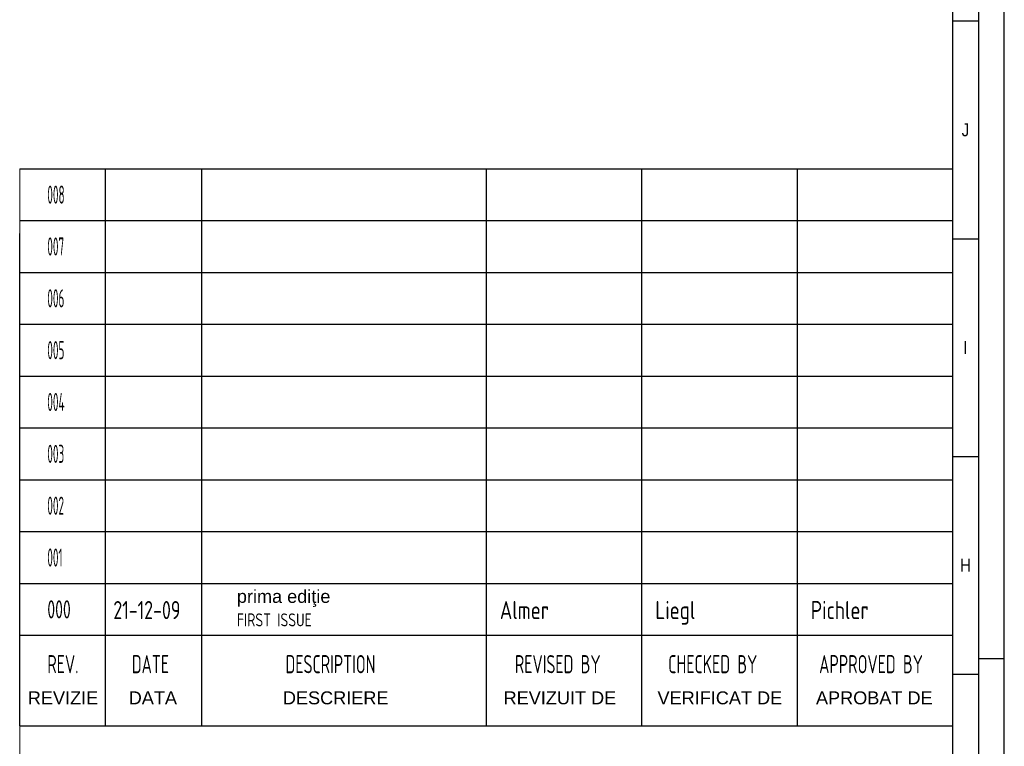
# Paper-space layout 'Layout1' of a CAD drawing. Extents: x 0 to 1427, y 0 to 841.
# Tile 4 of 5: x 1237 to 1427, y 280 to 420. Entities that reach past the tile are written whole.
import ezdxf
from ezdxf.enums import TextEntityAlignment as Align

# ---------------------------------------------------------------- set-up
doc = ezdxf.new("R2010")
doc.units = 0
doc.header["$LTSCALE"] = 12
doc.header["$MEASUREMENT"] = 0
doc.linetypes.add('SOLID_THICK', pattern=[0])
doc.linetypes.add('SOLID_THIN', pattern=[0])
doc.layers.get('0').update_dxf_attribs({"linetype": 'CONTINUOUS'})
doc.layers.get('Defpoints').update_dxf_attribs({"linetype": 'CONTINUOUS'})
for name, color, linetype in [('AE-Schriftkopf', 7, 'CONTINUOUS'), ('TB_AE&E_NUMBER', 4, 'CONTINUOUS'), ('TB_TB3', 7, 'CONTINUOUS'), ('TB_Text1', 4, 'CONTINUOUS'), ('TB_Text2', 3, 'CONTINUOUS'), ('TB_Text4', 7, 'CONTINUOUS'), ('TEXT', 7, 'CONTINUOUS')]:
    doc.layers.add(name, color=color, linetype=linetype)
doc.layers.add('AM_0', color=7, linetype='CONTINUOUS', lineweight=50)
doc.layers.add('STEEL_STRUCTURE', color=8, linetype='CONTINUOUS', lineweight=13)
doc.styles.add('Arial', font='arial.ttf')
doc.styles.add('PLAIN_SMALL', font='arial.ttf', dxfattribs={"width": 0.75})
doc.styles.add('REV', font='isocp.shx', dxfattribs={"width": 0.7})
doc.styles.add('REV_RUM', font='arial.ttf')
doc.styles.add('Schriftkopf', font='isocp.shx')
doc.styles.add('Schriftkopf_allg', font='isocp.shx', dxfattribs={"width": 0.7})
doc.styles.add('Schriftkopf_RUM', font='arial.ttf')
doc.styles.get("Standard").update_dxf_attribs({"font": 'medtext', "width": 0.75})

# ---------------------------------------------------------------- blocks, each defined once
blk = doc.blocks.new('SCHRIFTKOPF_AEE_SUB')
at = {"layer": 'Defpoints', "color": 7}
blk.add_line((3611.27, 1057.5), (3611.27, 1062.5), dxfattribs=at)
at = {"layer": 'STEEL_STRUCTURE', "ltscale": 2}
blk.add_lwpolyline([(3611.27, 1165), (3791.27, 1165), (3791.27, 783.5), (3611.27, 783.5)], close=True, dxfattribs=at)
at = {"layer": 'TB_TB3', "lineweight": 25}
blk.add_line((3611.27, 1165), (3791.27, 1165), dxfattribs=at)
at = {"layer": 'TB_TB3', "color": 7, "lineweight": 25}
for p, q in [((3611.27, 1165), (3791.27, 1165)), ((3611.27, 1165), (3791.27, 1165)), ((3627.83, 1057.5), (3627.83, 1165)), ((3646.39, 1057.5), (3646.39, 1165)), ((3701.27, 1165), (3701.27, 1057.5)), ((3731.27, 1165), (3731.27, 1057.5)), ((3761.27, 1165), (3761.27, 1057.5)), ((3611.27, 1155), (3791.27, 1155)), ((3611.27, 1057.5), (3611.27, 1152.5)), ((3791.27, 1152.5), (3791.27, 1057.5)), ((3611.27, 1145), (3791.27, 1145)), ((3611.27, 1135), (3791.27, 1135)), ((3611.27, 1125), (3791.27, 1125)), ((3611.27, 1115), (3791.27, 1115)), ((3611.27, 1105), (3791.27, 1105)), ((3611.27, 1095), (3791.27, 1095)), ((3611.27, 1085), (3791.27, 1085)), ((3611.27, 1075), (3791.27, 1075)), ((3611.27, 1057.5), (3791.27, 1057.5))]:
    blk.add_line(p, q, dxfattribs=at)
at = {"layer": 'AE-Schriftkopf', "color": 7, "width": 0.7}
blk.add_attdef('2009', text='', height=3.5, dxfattribs=at).set_placement((3663.18, 917.53), align=Align.MIDDLE)
at = {"layer": 'AE-Schriftkopf', "color": 7, "lineweight": 35, "style": 'Schriftkopf', "width": 0.7}
for tag, p in [('FORMAT', (3615.17, 843.5)), ('MASSTAB', (3643.17, 843.5)), ('MASSTAB_2', (3683.17, 789.06))]:
    blk.add_attdef(tag, p, '', height=3.5, dxfattribs=at)
at = {"layer": 'TB_AE&E_NUMBER', "color": 7, "lineweight": 70, "style": 'Schriftkopf', "width": 0.96}
for tag, p in [('ZEICHNUNGSNR', (3679.57, 842.42)), ('REV', (3762.38, 842.42))]:
    blk.add_attdef(tag, p, '', height=4.88, dxfattribs=at)
at = {"layer": 'TB_Text1', "color": 7, "lineweight": 70, "style": 'Schriftkopf_allg'}
blk.add_attdef('DRAWING_NO_CLIENT', text='', height=5, dxfattribs=at).set_placement((3701.27, 1009.14), align=Align.CENTER)
at = {"layer": 'TB_Text1', "color": 7, "lineweight": 50, "style": 'Schriftkopf', "width": 0.85}
for tag, p in [('TKF_DRAWING', (3738.79, 909.37)), ('DRAWING_NO/PARTSLIST', (3738.79, 887.46))]:
    blk.add_attdef(tag, p, '', height=3.5, dxfattribs=at)
at = {"layer": 'TB_Text1', "color": 7, "lineweight": 35, "style": 'Schriftkopf_allg'}
blk.add_attdef('DRAWING_NO_CLIENT_2', text='', height=3, dxfattribs=at).set_placement((3750.16, 784.46), align=Align.CENTER)
at = {"layer": 'TB_Text2', "color": 7, "lineweight": 50}
for tag, p, height, style in [('DESCRIPTION_REV8_RUM', (3653.17, 1161.25), 2.5, 'REV_RUM'), ('DESCRIPTION_REV7_RUM', (3653.17, 1151.25), 2.5, 'REV_RUM'), ('DESCRIPTION_REV6_RUM', (3653.17, 1141.25), 2.5, 'REV_RUM'), ('DESCRIPTION_REV5_RUM', (3653.17, 1131.25), 2.5, 'REV_RUM'), ('DESCRIPTION_REV4_RUM', (3653.17, 1121.25), 2.5, 'REV_RUM'), ('DESCRIPTION_REV3_RUM', (3653.17, 1111.25), 2.5, 'REV_RUM'), ('DESCRIPTION_REV2_RUM', (3653.17, 1101.25), 2.5, 'REV_RUM'), ('DESCRIPTION_REV1_RUM', (3653.17, 1091.25), 2.5, 'REV_RUM'), ('DESCRIPTION_REV0_RUM', (3653.17, 1081.25), 2.5, 'REV_RUM'), ('BENENNUNG-KKS_RUM', (3701.27, 991.48), 3.5, 'Schriftkopf_RUM'), ('BENENNUNG1_RUM', (3701.27, 985.98), 3.5, 'Schriftkopf_RUM'), ('BENENNUNG2_RUM', (3701.27, 980.48), 3.5, 'Schriftkopf_RUM'), ('BENENNUNG3_RUM', (3701.27, 974.98), 3.5, 'Schriftkopf_RUM'), ('BENENNUNG4_RUM', (3701.27, 969.48), 3.5, 'Schriftkopf_RUM'), ('BENENNUNG-KKS_RUM', (3697.56, 881.74), 3.5, 'Schriftkopf_RUM'), ('BENENNUNG1_RUM', (3697.56, 870.74), 3.5, 'Schriftkopf_RUM'), ('BENENNUNG2_RUM', (3697.56, 859.74), 3.5, 'Schriftkopf_RUM'), ('BENENNUNG5_RUM', (3721.97, 795.33), 3, 'Schriftkopf_RUM'), ('BENENNUNG6_RUM', (3721.97, 790.52), 3, 'Schriftkopf_RUM')]:
    blk.add_attdef(tag, p, '', height=height, dxfattribs=dict(at, style=style))
at = {"layer": 'TB_Text2', "color": 7, "lineweight": 50, "style": 'Schriftkopf'}
for tag, p, height, width in [('REV_LINE_008', (3616.6, 1158.25), 3.5, 0.5), ('DATE_REV8', (3629.33, 1158.12), 3.5, 0.5), ('REV_BY_REV8', (3703.92, 1158.12), 3.5, 0.85), ('CHECK_BY_REV8', (3733.92, 1158.12), 3.5, 0.85), ('APP_BY_REV8', (3763.92, 1158.12), 3.5, 0.85), ('DESCRIPTION_REV8', (3653.17, 1156.72), 2.5, 0.85), ('REV_LINE_007', (3616.6, 1148.25), 3.5, 0.5), ('DATE_REV7', (3629.33, 1148.12), 3.5, 0.5), ('REV_BY_REV7', (3703.92, 1148.12), 3.5, 0.85), ('CHECK_BY_REV7', (3733.92, 1148.12), 3.5, 0.85), ('APP_BY_REV7', (3763.92, 1148.12), 3.5, 0.85), ('DESCRIPTION_REV7', (3653.17, 1146.72), 2.5, 0.85), ('REV_LINE_006', (3616.6, 1138.25), 3.5, 0.5), ('DATE_REV6', (3629.33, 1138.12), 3.5, 0.5), ('REV_BY_REV6', (3703.92, 1138.12), 3.5, 0.85), ('CHECK_BY_REV6', (3733.92, 1138.12), 3.5, 0.85), ('APP_BY_REV6', (3763.92, 1138.12), 3.5, 0.85), ('DESCRIPTION_REV6', (3653.17, 1136.72), 2.5, 0.85), ('REV_LINE_005', (3616.6, 1128.25), 3.5, 0.5), ('DATE_REV5', (3629.33, 1128.12), 3.5, 0.5), ('REV_BY_REV5', (3703.92, 1128.12), 3.5, 0.85), ('CHECK_BY_REV5', (3733.92, 1128.12), 3.5, 0.85), ('APP_BY_REV5', (3763.92, 1128.12), 3.5, 0.85), ('DESCRIPTION_REV5', (3653.17, 1126.72), 2.5, 0.85), ('REV_LINE_004', (3616.6, 1118.25), 3.5, 0.5), ('DATE_REV4', (3629.33, 1118.12), 3.5, 0.5), ('REV_BY_REV4', (3703.92, 1118.12), 3.5, 0.85), ('CHECK_BY_REV4', (3733.92, 1118.12), 3.5, 0.85), ('APP_BY_REV4', (3763.92, 1118.12), 3.5, 0.85), ('DESCRIPTION_REV4', (3653.17, 1116.72), 2.5, 0.85), ('REV_LINE_003', (3616.6, 1108.25), 3.5, 0.5), ('DATE_REV3', (3629.33, 1108.12), 3.5, 0.5), ('REV_BY_REV3', (3703.92, 1108.12), 3.5, 0.85), ('CHECK_BY_REV3', (3733.92, 1108.12), 3.5, 0.85), ('APP_BY_REV3', (3763.92, 1108.12), 3.5, 0.85), ('DESCRIPTION_REV3', (3653.17, 1106.72), 2.5, 0.85), ('REV_LINE_002', (3616.6, 1098.25), 3.5, 0.5), ('DATE_REV2', (3629.33, 1098.12), 3.5, 0.5), ('REV_BY_REV2', (3703.92, 1098.12), 3.5, 0.85), ('CHECK_BY_REV2', (3733.92, 1098.12), 3.5, 0.85), ('APP_BY_REV2', (3763.92, 1098.12), 3.5, 0.85), ('DESCRIPTION_REV2', (3653.17, 1096.72), 2.5, 0.85), ('REV_LINE_001', (3616.6, 1088.25), 3.5, 0.5), ('DATE_REV1', (3629.33, 1088.12), 3.5, 0.5), ('REV_BY_REV1', (3703.92, 1088.12), 3.5, 0.85), ('CHECK_BY_REV1', (3733.92, 1088.12), 3.5, 0.85), ('APP_BY_REV1', (3763.92, 1088.12), 3.5, 0.85), ('DESCRIPTION_REV1', (3653.17, 1086.72), 2.5, 0.85), ('DATE_REV0', (3629.33, 1078.12), 3.5, 0.5), ('REV_BY_REV0', (3703.92, 1078.12), 3.5, 0.85), ('CHECK_BY_REV0', (3733.92, 1078.12), 3.5, 0.85), ('APP_BY_REV0', (3763.92, 1078.12), 3.5, 0.85), ('DESCRIPTION_REV0', (3653.17, 1076.72), 2.5, 0.85), ('BENENNUNG-KKS', (3631.41, 991.48), 3.5, 0.85), ('BENENNUNG1', (3631.41, 985.98), 3.5, 0.85), ('BENENNUNG2', (3631.41, 980.48), 3.5, 0.85), ('BENENNUNG3', (3631.41, 974.98), 3.5, 0.85), ('BENENNUNG4', (3631.41, 969.48), 3.5, 0.85), ('SUB-SUPPLIER', (3738.98, 894.61), 3.5, 0.85), ('BENENNUNG-KKS', (3697.56, 876.24), 3.5, 0.85), ('BENENNUNG1', (3697.56, 865.24), 3.5, 0.85), ('BENENNUNG2', (3697.56, 854.24), 3.5, 0.85)]:
    blk.add_attdef(tag, p, '', height=height, dxfattribs=dict(at, width=width))
at = {"layer": 'TB_Text2', "color": 7, "lineweight": 50, "style": 'Schriftkopf_allg'}
blk.add_attdef('DRAWING_CLASS', text='', height=3.5, dxfattribs=at).set_placement((3701.27, 1000.56), align=Align.CENTER)
at = {"layer": 'TB_Text4', "color": 7, "lineweight": 35, "style": 'REV', "width": 0.7}
for s, p in [('000', (3616.6, 1078.25)), ('REV.', (3616.6, 1067.68)), ('DATE', (3632.9, 1067.68)), ('DESCRIPTION', (3662.56, 1067.68)), ('REVISED BY', (3706.82, 1067.68)), ('CHECKED BY', (3736.42, 1067.68)), ('APPROVED BY', (3765.54, 1067.68))]:
    blk.add_text(s, height=3.5, dxfattribs=at).set_placement(p)
at = {"layer": 'TB_Text4', "color": 7, "lineweight": 35, "style": 'Arial'}
for s, p in [('REVIZIE', (3612.84, 1061.68)), ('DATA', (3632.31, 1061.68)), ('DESCRIERE', (3662.06, 1061.68)), ('REVIZUIT DE', (3704.65, 1061.68)), ('VERIFICAT DE', (3734.35, 1061.68)), ('APROBAT DE', (3764.93, 1061.68))]:
    blk.add_text(s, height=2.5, dxfattribs=at).set_placement(p)

psp = doc.layouts.get("Layout1")

# ---------------------------------------------------------------- linework, layer by layer
at = {"color": 7, "linetype": 'SOLID_THIN'}
for p, q in [((1426.8, 0), (1426.8, 841)), ((1416.8, 831), (1416.8, 10)), ((1416.8, 420), (1421.8, 420)), ((1416.8, 378), (1421.8, 378)), ((1416.8, 336), (1421.8, 336)), ((1421.8, 297), (1426.8, 297)), ((1416.8, 294), (1421.8, 294))]:
    psp.add_line(p, q, dxfattribs=at)
at = {"color": 172, "linetype": 'SOLID_THICK'}
psp.add_line((1421.8, 836), (1421.8, 5), dxfattribs=at)

# ---------------------------------------------------------------- block references
at = {"layer": 'AM_0'}
ref = psp.add_blockref('SCHRIFTKOPF_AEE_SUB', (-2374.47, -773.5), dxfattribs=at)
ref.add_attrib('REV_LINE_007', '007', (1242.13, 374.75), dxfattribs={"layer": 'TB_Text2', "color": 7, "lineweight": 50, "height": 3.5, "style": 'Schriftkopf', "width": 0.5})
ref.add_attrib('REV_LINE_006', '006', (1242.13, 364.75), dxfattribs={"layer": 'TB_Text2', "color": 7, "lineweight": 50, "height": 3.5, "style": 'Schriftkopf', "width": 0.5})
ref.add_attrib('REV_LINE_005', '005', (1242.13, 354.75), dxfattribs={"layer": 'TB_Text2', "color": 7, "lineweight": 50, "height": 3.5, "style": 'Schriftkopf', "width": 0.5})
ref.add_attrib('REV_LINE_004', '004', (1242.13, 344.75), dxfattribs={"layer": 'TB_Text2', "color": 7, "lineweight": 50, "height": 3.5, "style": 'Schriftkopf', "width": 0.5})
ref.add_attrib('REV_LINE_003', '003', (1242.13, 334.75), dxfattribs={"layer": 'TB_Text2', "color": 7, "lineweight": 50, "height": 3.5, "style": 'Schriftkopf', "width": 0.5})
ref.add_attrib('REV_LINE_002', '002', (1242.13, 324.75), dxfattribs={"layer": 'TB_Text2', "color": 7, "lineweight": 50, "height": 3.5, "style": 'Schriftkopf', "width": 0.5})
ref.add_attrib('REV_LINE_001', '001', (1242.13, 314.75), dxfattribs={"layer": 'TB_Text2', "color": 7, "lineweight": 50, "height": 3.5, "style": 'Schriftkopf', "width": 0.5})
ref.add_attrib('DESCRIPTION_REV0_RUM', 'prima ediţie', (1278.71, 307.75), dxfattribs={"layer": 'TB_Text2', "color": 7, "lineweight": 50, "height": 2.5, "style": 'REV_RUM'})
ref.add_attrib('APP_BY_REV0', 'Pichler', (1389.45, 304.61), dxfattribs={"layer": 'TB_Text2', "color": 7, "lineweight": 50, "height": 3.5, "style": 'Schriftkopf', "width": 0.85})
ref.add_attrib('CHECK_BY_REV0', 'Liegl', (1359.45, 304.61), dxfattribs={"layer": 'TB_Text2', "color": 7, "lineweight": 50, "height": 3.5, "style": 'Schriftkopf', "width": 0.85})
ref.add_attrib('REV_BY_REV0', 'Almer', (1329.45, 304.61), dxfattribs={"layer": 'TB_Text2', "color": 7, "lineweight": 50, "height": 3.5, "style": 'Schriftkopf', "width": 0.85})
ref.add_attrib('DESCRIPTION_REV0', 'FIRST ISSUE', (1278.71, 303.22), dxfattribs={"layer": 'TB_Text2', "color": 7, "lineweight": 50, "height": 2.5, "style": 'Schriftkopf', "width": 0.85})
ref.add_attrib('DATE_REV0', '21-12-09', (1254.87, 304.61), dxfattribs={"layer": 'TB_Text2', "color": 7, "lineweight": 50, "height": 3.5, "style": 'Schriftkopf', "width": 0.8})
ref.add_attrib('REV_LINE_008', '008', (1242.13, 384.75), dxfattribs={"layer": 'TB_Text2', "color": 7, "lineweight": 50, "height": 3.5, "style": 'Schriftkopf', "width": 0.5})

# ---------------------------------------------------------------- texts
at = {"layer": 'TEXT', "color": 7, "style": 'PLAIN_SMALL', "width": 0.833333}
for s, p in [('J', (1419.3, 399)), ('I', (1419.3, 357)), ('H', (1419.3, 315))]:
    psp.add_text(s, height=2.5, dxfattribs=at).set_placement(p, align=Align.MIDDLE_CENTER)

doc.saveas('drawing.dxf')
